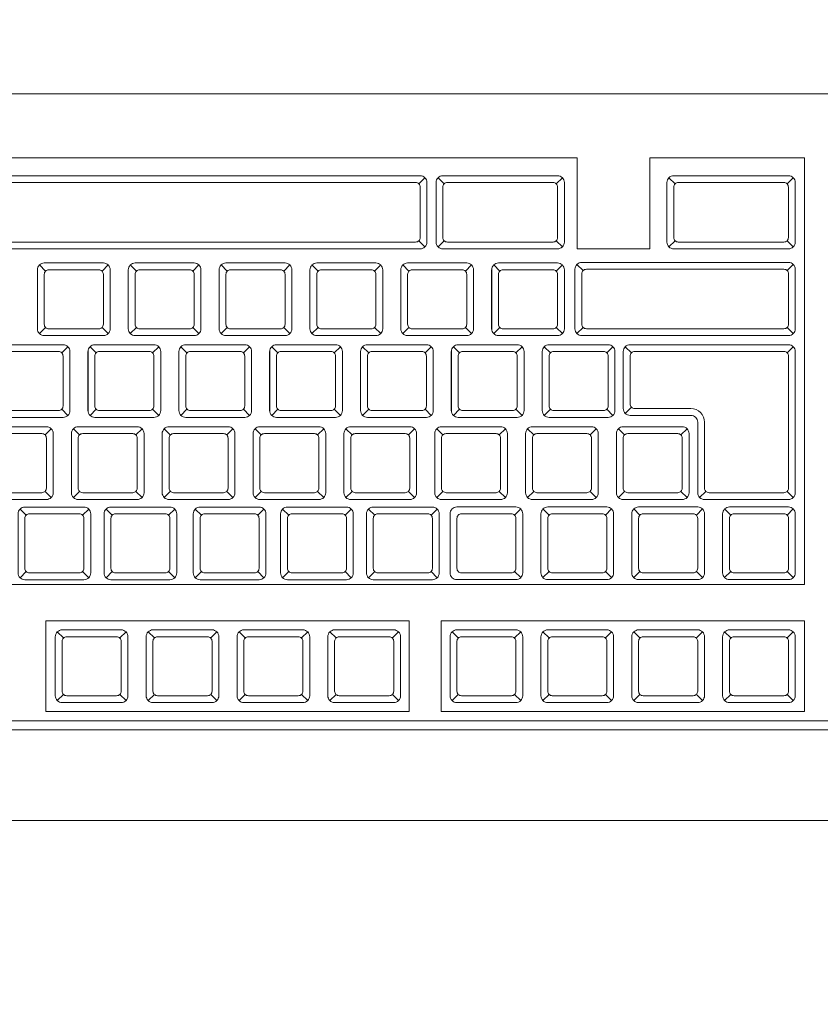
# Model space of a CAD drawing. Header units: millimetres. Extents: x 26866 to 1024070, y -428191 to 408885.
# Tile 100 of 248: x 179192 to 179368, y 388902 to 389119. Entities that reach past the tile are written whole.
import ezdxf

# ---------------------------------------------------------------- set-up
doc = ezdxf.new("R2010")
doc.units = ezdxf.units.MM
doc.header["$LTSCALE"] = 2
doc.layers.add('0_OPIS', color=7, linetype='Continuous', lineweight=13)
doc.layers.add('3DPLAN_A_TABELKA POMIESZCZEŃ', color=7, linetype='Continuous', lineweight=0)
doc.layers.add('3DPLAN_A_KRESKOWANIE 1', color=253, linetype='Continuous')
doc.layers.add('3DPLAN_A_OPIS', color=8, linetype='Continuous')
doc.layers.add('FURNITURE ZD 1 500', color=7, linetype='Continuous', lineweight=13, true_color=0x9fa8a5)
doc.styles.add('ARIAL', font='arial.ttf')

# ---------------------------------------------------------------- blocks, each defined once
blk = doc.blocks.new('kondygnacja -1')
at = {"layer": '3DPLAN_A_KRESKOWANIE 1'}
h = blk.add_hatch(dxfattribs=at)
h.set_pattern_fill('ANSI31', color=256, scale=7.5, style=0)
h.set_pattern_definition([(45, (23044.838, -26883.88), (-16.83798, 16.83798), [])])
h.paths.add_polyline_path([(31677.485, -24430.84), (30214.868, -24430.84), (30214.868, -24470.84), (30429.606, -24470.84), (30429.606, -24477.84), (30447.606, -24477.84), (30447.606, -24818.84), (30476.606, -24818.84), (30476.606, -24470.84), (31012.606, -24470.84), (31012.606, -24478.84), (31079.606, -24478.84), (31079.606, -24470.84), (31638.606, -24470.84), (31638.606, -25036.84), (31079.606, -25036.84), (31079.606, -25028.84), (31012.606, -25028.84), (31012.606, -25036.84), (30611.38, -25036.84), (30611.38, -25072.84), (31023.606, -25072.84), (31034.606, -25082.84), (31034.606, -25330.84), (31023.606, -25340.84), (30831.396, -25340.84, -0.038531), (30832.58, -25356.183), (30832.58, -25371.84), (31079.606, -25371.84), (31079.606, -25072.84), (31638.606, -25072.84), (31638.606, -25943.84), (30832.58, -25943.84), (30832.58, -26009.84), (31677.485, -26009.84)])
h.paths.add_polyline_path([(30682.606, -26009.84), (30832.58, -26009.84), (30832.58, -25943.84), (30760.606, -25943.84), (30760.606, -25454.668), (30735.606, -25464.584), (30735.606, -25943.84), (30682.606, -25943.84)])
h.paths.add_polyline_path([(30679.606, -25371.84), (30735.606, -25371.84), (30735.606, -25464.584), (30760.606, -25454.668), (30760.606, -25371.84), (30832.58, -25371.84), (30832.58, -25356.183, 0.038531), (30831.396, -25340.84), (30679.606, -25340.84)])
h.paths.add_polyline_path([(30355.83, -25371.84), (30425.606, -25371.84), (30425.606, -25379.84), (30463.606, -25379.84), (30463.606, -25424.739), (30471.606, -25424.739), (30471.606, -25395.84), (30533.606, -25395.84), (30533.606, -25371.84), (30576.606, -25371.84), (30576.606, -25341.84), (30472.606, -25341.84), (30472.606, -25326.84), (30427.606, -25326.84), (30427.606, -25341.84), (30355.83, -25341.84)])
h.paths.add_polyline_path([(30456.606, -25936.84), (30425.606, -25936.84), (30425.606, -25945.84), (30380.606, -25945.84), (30380.606, -26009.84), (30512.606, -26009.84), (30512.606, -25943.84), (30466.606, -25943.84), (30466.606, -25712.84), (30456.606, -25712.84)])
h.paths.add_polyline_path([(28888.606, -25941.84), (28888.606, -26009.84), (29013.606, -26009.84), (29013.606, -25941.84)])
h.paths.add_polyline_path([(28591.166, -26009.84), (28591.166, -25944.84), (28547.606, -25944.84), (28547.606, -26009.84)])
h.paths.add_polyline_path([(28624.606, -25870.534), (28654.797, -25870.534), (28654.797, -25924.534), (28624.606, -25924.534), (28624.606, -25944.84), (28591.166, -25944.84), (28591.166, -26009.84), (28713.606, -26009.84), (28713.606, -25941.84), (28672.606, -25941.84), (28672.606, -25932.84), (28657.606, -25932.84), (28657.606, -25716.84), (28624.606, -25716.84)])
h.paths.add_polyline_path([(28372.606, -25944.84), (28328.606, -25944.84), (28328.606, -25907.84), (28282.606, -25907.84), (28282.606, -25944.84), (28248.606, -25944.84), (28248.606, -26009.84), (28372.606, -26009.84)])
h.paths.add_polyline_path([(28092.606, -25563.84), (28054.606, -25563.84), (28054.606, -25383.84), (28067.602, -25383.84), (28067.606, -25375.84), (28340.606, -25375.84), (28340.606, -25341.84), (28070.606, -25341.84), (28070.606, -25332.84), (28030.606, -25332.84), (28030.606, -25395.598), (28048.707, -25395.598), (28048.707, -25449.598), (28030.606, -25449.598), (28030.606, -26009.84), (28073.606, -26009.84), (28073.606, -25944.84), (28054.606, -25944.84), (28054.606, -25668.84), (28092.606, -25668.84)])
h.paths.add_polyline_path([(27949.606, -25495.746), (27949.606, -25507.746), (27983.295, -25507.746), (27983.295, -25521.746), (27949.606, -25521.746), (27949.606, -25531.84), (27999.606, -25531.84), (27999.606, -25934.84), (27982.606, -25934.84), (27982.606, -25942.84), (27947.606, -25942.84), (27947.606, -26009.84), (28026.624, -26009.84), (28026.624, -25449.598), (27999.606, -25449.598), (27999.606, -25463.84), (27949.606, -25463.84), (27949.606, -25481.746), (27983.295, -25481.746), (27983.295, -25495.746)])
h.paths.add_polyline_path([(27982.606, -25361.84), (27952.606, -25361.84), (27952.606, -25332.84), (28026.624, -25332.84), (28026.624, -25395.598), (27999.606, -25395.598), (27999.606, -25377.84), (27982.606, -25377.84)])
h.paths.add_polyline_path([(26818.606, -25892.84), (26781.485, -25892.84), (26781.485, -26009.84), (26894.541, -26009.84), (26894.541, -25942.84), (26830.606, -25942.84), (26830.606, -25930.84), (26818.606, -25930.84)])
h.paths.add_polyline_path([(26894.541, -26009.84), (27115.936, -26009.84), (27115.936, -25942.84), (26894.541, -25942.84)])
h.paths.add_polyline_path([(27115.936, -25942.84), (27115.936, -26009.84), (27466.606, -26009.84), (27466.606, -25942.84), (27427.606, -25942.84), (27427.606, -25933.84), (27384.606, -25933.84), (27384.606, -25942.84)])
h.paths.add_polyline_path([(27641.606, -25942.84), (27641.606, -26009.84), (27802.606, -26009.84), (27802.606, -25942.84)])
h.paths.add_polyline_path([(30621.105, -25040.467), (30688.374, -25040.467), (30688.374, -25072.867), (30621.105, -25072.867)], flags=24)
at = {"layer": 'FURNITURE ZD 1 500', "lineweight": 0}
for p, q in [((26912.13, -25891.16), (26931.43, -25891.16)), ((26931.43, -25893.16), (26931.43, -25891.16)), ((26933.03, -25893.16), (26933.03, -25891.16)), ((26933.03, -25891.16), (26936.43, -25891.16)), ((26936.43, -25900.548), (26936.43, -25891.16)), ((26927.941, -25891.73), (26928.076, -25891.595)), ((26928.499, -25891.73), (26928.364, -25891.595)), ((26930.966, -25891.73), (26931.101, -25891.595)), ((26933.582, -25891.73), (26933.447, -25891.595)), ((26936.048, -25891.73), (26936.184, -25891.595)), ((26927.941, -25892.981), (26928.076, -25893.116)), ((26928.499, -25892.981), (26928.364, -25893.116)), ((26930.966, -25892.981), (26931.101, -25893.116)), ((26933.582, -25892.981), (26933.447, -25893.116)), ((26936.048, -25892.981), (26936.184, -25893.116)), ((26931.43, -25893.16), (26933.03, -25893.16)), ((26919.724, -25893.65), (26919.589, -25893.515)), ((26920.966, -25893.65), (26921.101, -25893.515)), ((26921.724, -25893.65), (26921.589, -25893.515)), ((26922.966, -25893.65), (26923.101, -25893.515)), ((26923.724, -25893.65), (26923.589, -25893.515)), ((26924.966, -25893.65), (26925.101, -25893.515)), ((26925.724, -25893.65), (26925.589, -25893.515)), ((26926.966, -25893.65), (26927.101, -25893.515)), ((26927.724, -25893.65), (26927.589, -25893.515)), ((26928.966, -25893.65), (26929.101, -25893.515)), ((26929.724, -25893.65), (26929.589, -25893.515)), ((26930.966, -25893.65), (26931.101, -25893.515)), ((26931.559, -25893.639), (26931.423, -25893.504)), ((26936.051, -25893.639), (26936.186, -25893.504)), ((26919.543, -25894.928), (26919.543, -25893.619)), ((26921.543, -25894.928), (26921.543, -25893.619)), ((26923.543, -25894.928), (26923.543, -25893.619)), ((26925.543, -25894.928), (26925.543, -25893.619)), ((26927.543, -25894.928), (26927.543, -25893.619)), ((26929.543, -25894.928), (26929.543, -25893.619)), ((26919.724, -25894.891), (26919.589, -25895.027)), ((26920.966, -25894.891), (26921.101, -25895.027)), ((26921.724, -25894.891), (26921.589, -25895.027)), ((26922.966, -25894.891), (26923.101, -25895.027)), ((26923.724, -25894.891), (26923.589, -25895.027)), ((26924.966, -25894.891), (26925.101, -25895.027)), ((26925.724, -25894.891), (26925.589, -25895.027)), ((26926.966, -25894.891), (26927.101, -25895.027)), ((26927.724, -25894.891), (26927.589, -25895.027)), ((26928.966, -25894.891), (26929.101, -25895.027)), ((26929.724, -25894.891), (26929.589, -25895.027)), ((26930.966, -25894.891), (26931.101, -25895.027)), ((26931.559, -25894.89), (26931.423, -25895.025)), ((26936.051, -25894.89), (26936.186, -25895.025)), ((26920.078, -25895.45), (26920.214, -25895.314)), ((26920.655, -25896.728), (26920.655, -25895.419)), ((26920.837, -25895.45), (26920.702, -25895.314)), ((26922.078, -25895.45), (26922.214, -25895.314)), ((26922.655, -25896.728), (26922.655, -25895.419)), ((26922.837, -25895.45), (26922.702, -25895.314)), ((26924.078, -25895.45), (26924.214, -25895.314)), ((26924.655, -25896.728), (26924.655, -25895.419)), ((26924.837, -25895.45), (26924.702, -25895.314)), ((26926.078, -25895.45), (26926.214, -25895.314)), ((26926.655, -25896.728), (26926.655, -25895.419)), ((26926.837, -25895.45), (26926.702, -25895.314)), ((26928.078, -25895.45), (26928.214, -25895.314)), ((26928.655, -25896.728), (26928.655, -25895.419)), ((26928.837, -25895.45), (26928.702, -25895.314)), ((26930.078, -25895.45), (26930.214, -25895.314)), ((26930.655, -25896.728), (26930.655, -25895.419)), ((26930.837, -25895.45), (26930.702, -25895.314)), ((26932.078, -25895.45), (26932.214, -25895.314)), ((26932.485, -25895.314), (26932.62, -25895.45)), ((26936.186, -25895.314), (26936.051, -25895.45)), ((26920.078, -25896.691), (26920.214, -25896.827)), ((26920.837, -25896.691), (26920.702, -25896.827)), ((26922.078, -25896.691), (26922.214, -25896.827)), ((26922.837, -25896.691), (26922.702, -25896.827)), ((26924.078, -25896.691), (26924.214, -25896.827)), ((26924.837, -25896.691), (26924.702, -25896.827)), ((26926.078, -25896.691), (26926.214, -25896.827)), ((26926.837, -25896.691), (26926.702, -25896.827)), ((26928.078, -25896.691), (26928.214, -25896.827)), ((26928.837, -25896.691), (26928.702, -25896.827)), ((26930.078, -25896.691), (26930.214, -25896.827)), ((26930.837, -25896.691), (26930.702, -25896.827)), ((26932.078, -25896.691), (26932.214, -25896.827)), ((26932.485, -25896.783), (26932.62, -25896.647)), ((26919.712, -25897.257), (26919.847, -25897.122)), ((26920.47, -25897.257), (26920.335, -25897.122)), ((26921.712, -25897.257), (26921.847, -25897.122)), ((26922.47, -25897.257), (26922.335, -25897.122)), ((26923.712, -25897.257), (26923.847, -25897.122)), ((26924.47, -25897.257), (26924.335, -25897.122)), ((26925.712, -25897.257), (26925.847, -25897.122)), ((26926.47, -25897.257), (26926.335, -25897.122)), ((26927.712, -25897.257), (26927.847, -25897.122)), ((26928.47, -25897.257), (26928.335, -25897.122)), ((26929.712, -25897.257), (26929.847, -25897.122)), ((26930.47, -25897.257), (26930.335, -25897.122)), ((26931.712, -25897.257), (26931.847, -25897.122)), ((26932.47, -25897.257), (26932.335, -25897.122)), ((26933.712, -25897.257), (26933.847, -25897.122)), ((26919.712, -25898.499), (26919.847, -25898.634)), ((26920.47, -25898.499), (26920.335, -25898.634)), ((26921.712, -25898.499), (26921.847, -25898.634)), ((26922.47, -25898.499), (26922.335, -25898.634)), ((26923.712, -25898.499), (26923.847, -25898.634)), ((26924.47, -25898.499), (26924.335, -25898.634)), ((26925.712, -25898.499), (26925.847, -25898.634)), ((26926.47, -25898.499), (26926.335, -25898.634)), ((26927.712, -25898.499), (26927.847, -25898.634)), ((26928.47, -25898.499), (26928.335, -25898.634)), ((26929.712, -25898.499), (26929.847, -25898.634)), ((26930.47, -25898.499), (26930.335, -25898.634)), ((26931.712, -25898.499), (26931.847, -25898.634)), ((26932.47, -25898.499), (26932.335, -25898.634)), ((26933.712, -25898.499), (26933.847, -25898.634)), ((26934.124, -25898.634), (26934.259, -25898.499)), ((26936.186, -25898.634), (26936.051, -25898.499)), ((26919.297, -25899.024), (26919.162, -25898.888)), ((26920.539, -25899.024), (26920.674, -25898.888)), ((26921.191, -25899.024), (26921.056, -25898.888)), ((26922.433, -25899.024), (26922.568, -25898.888)), ((26923.153, -25899.024), (26923.018, -25898.888)), ((26924.394, -25899.024), (26924.53, -25898.888)), ((26925.077, -25899.024), (26924.942, -25898.888)), ((26926.319, -25899.024), (26926.454, -25898.888)), ((26926.969, -25899.024), (26926.833, -25898.888)), ((26928.21, -25899.024), (26928.345, -25898.888)), ((26930.051, -25899.022), (26930.186, -25898.887)), ((26930.809, -25899.022), (26930.674, -25898.887)), ((26932.051, -25899.022), (26932.186, -25898.887)), ((26932.809, -25899.022), (26932.674, -25898.887)), ((26934.051, -25899.022), (26934.186, -25898.887)), ((26934.809, -25899.022), (26934.674, -25898.887)), ((26936.051, -25899.022), (26936.186, -25898.887)), ((26919.297, -25900.265), (26919.162, -25900.401)), ((26920.539, -25900.265), (26920.674, -25900.401)), ((26921.191, -25900.265), (26921.056, -25900.401)), ((26922.433, -25900.265), (26922.568, -25900.401)), ((26923.153, -25900.265), (26923.018, -25900.401)), ((26924.394, -25900.265), (26924.53, -25900.401)), ((26925.077, -25900.265), (26924.942, -25900.401)), ((26926.319, -25900.265), (26926.454, -25900.401)), ((26926.969, -25900.265), (26926.833, -25900.401)), ((26928.21, -25900.265), (26928.345, -25900.401)), ((26930.051, -25900.264), (26930.186, -25900.399)), ((26930.809, -25900.264), (26930.674, -25900.399)), ((26932.051, -25900.264), (26932.186, -25900.399)), ((26932.809, -25900.264), (26932.674, -25900.399)), ((26934.051, -25900.264), (26934.186, -25900.399)), ((26934.809, -25900.264), (26934.674, -25900.399)), ((26936.051, -25900.264), (26936.186, -25900.399)), ((26936.43, -25900.548), (26907.53, -25900.548)), ((26920.118, -25901.727), (26919.982, -25901.592)), ((26921.359, -25901.727), (26921.495, -25901.592)), ((26922.118, -25901.727), (26921.982, -25901.592)), ((26923.359, -25901.727), (26923.495, -25901.592)), ((26924.118, -25901.727), (26923.982, -25901.592)), ((26925.359, -25901.727), (26925.495, -25901.592)), ((26926.118, -25901.727), (26925.982, -25901.592)), ((26927.359, -25901.727), (26927.495, -25901.592)), ((26928.809, -25901.727), (26928.674, -25901.592)), ((26930.051, -25901.727), (26930.186, -25901.592)), ((26930.809, -25901.727), (26930.674, -25901.592)), ((26932.051, -25901.727), (26932.186, -25901.592)), ((26932.809, -25901.727), (26932.674, -25901.592)), ((26934.051, -25901.727), (26934.186, -25901.592)), ((26934.809, -25901.727), (26934.674, -25901.592)), ((26936.051, -25901.727), (26936.186, -25901.592)), ((26920.118, -25902.969), (26919.982, -25903.104)), ((26921.359, -25902.969), (26921.495, -25903.104)), ((26922.118, -25902.969), (26921.982, -25903.104)), ((26923.359, -25902.969), (26923.495, -25903.104)), ((26924.118, -25902.969), (26923.982, -25903.104)), ((26925.359, -25902.969), (26925.495, -25903.104)), ((26926.118, -25902.969), (26925.982, -25903.104)), ((26927.359, -25902.969), (26927.495, -25903.104)), ((26928.809, -25902.969), (26928.674, -25903.104)), ((26930.051, -25902.969), (26930.186, -25903.104)), ((26930.809, -25902.969), (26930.674, -25903.104)), ((26932.051, -25902.969), (26932.186, -25903.104)), ((26932.809, -25902.969), (26932.674, -25903.104)), ((26934.051, -25902.969), (26934.186, -25903.104)), ((26934.809, -25902.969), (26934.674, -25903.104)), ((26936.051, -25902.969), (26936.186, -25903.104))]:
    blk.add_line(p, q, dxfattribs=at)
for points in [[(26906.53, -25905.548), (26906.53, -25889.948, -0.414214), (26906.73, -25889.748), (26952.33, -25889.748, -0.414214), (26952.53, -25889.948), (26952.53, -25905.548, -0.414214), (26952.33, -25905.748), (26906.73, -25905.748, -0.414214)], [(26928.12, -25891.701), (26928.12, -25893.01, -0.414214), (26927.97, -25893.16), (26915.591, -25893.16, -0.414214), (26915.441, -25893.01), (26915.441, -25891.701, -0.414214), (26915.591, -25891.551), (26927.97, -25891.551, -0.414214)], [(26928.47, -25893.16), (26930.995, -25893.16, 0.414214), (26931.145, -25893.01), (26931.145, -25891.701, 0.414214), (26930.995, -25891.551), (26928.47, -25891.551, 0.414214), (26928.32, -25891.701), (26928.32, -25893.01, 0.414214)], [(26933.553, -25893.16), (26936.078, -25893.16, 0.414214), (26936.228, -25893.01), (26936.228, -25891.701, 0.414214), (26936.078, -25891.551), (26933.553, -25891.551, 0.414214), (26933.403, -25891.701), (26933.403, -25893.01, 0.414214)], [(26915.591, -25891.801), (26915.591, -25892.91, 0.414214), (26915.691, -25893.01), (26927.87, -25893.01, 0.414214), (26927.97, -25892.91), (26927.97, -25891.801, 0.414214), (26927.87, -25891.701), (26915.691, -25891.701, 0.414214)], [(26930.995, -25892.91), (26930.995, -25891.801, 0.414214), (26930.895, -25891.701), (26928.57, -25891.701, 0.414214), (26928.47, -25891.801), (26928.47, -25892.91, 0.414214), (26928.57, -25893.01), (26930.895, -25893.01, 0.414214)], [(26936.078, -25892.91), (26936.078, -25891.801, 0.414214), (26935.978, -25891.701), (26933.653, -25891.701, 0.414214), (26933.553, -25891.801), (26933.553, -25892.91, 0.414214), (26933.653, -25893.01), (26935.978, -25893.01, 0.414214)], [(26921.145, -25894.921, -0.414214), (26920.995, -25895.071), (26919.695, -25895.071, -0.414214), (26919.545, -25894.921), (26919.545, -25893.621, -0.414214), (26919.695, -25893.471), (26920.995, -25893.471, -0.414214), (26921.145, -25893.621)], [(26923.145, -25894.921, -0.414214), (26922.995, -25895.071), (26921.695, -25895.071, -0.414214), (26921.545, -25894.921), (26921.545, -25893.621, -0.414214), (26921.695, -25893.471), (26922.995, -25893.471, -0.414214), (26923.145, -25893.621)], [(26925.145, -25894.921, -0.414214), (26924.995, -25895.071), (26923.695, -25895.071, -0.414214), (26923.545, -25894.921), (26923.545, -25893.621, -0.414214), (26923.695, -25893.471), (26924.995, -25893.471, -0.414214), (26925.145, -25893.621)], [(26927.145, -25894.921, -0.414214), (26926.995, -25895.071), (26925.695, -25895.071, -0.414214), (26925.545, -25894.921), (26925.545, -25893.621, -0.414214), (26925.695, -25893.471), (26926.995, -25893.471, -0.414214), (26927.145, -25893.621)], [(26929.145, -25894.921, -0.414214), (26928.995, -25895.071), (26927.695, -25895.071, -0.414214), (26927.545, -25894.921), (26927.545, -25893.621, -0.414214), (26927.695, -25893.471), (26928.995, -25893.471, -0.414214), (26929.145, -25893.621)], [(26931.145, -25894.921, -0.414214), (26930.995, -25895.071), (26929.695, -25895.071, -0.414214), (26929.545, -25894.921), (26929.545, -25893.621, -0.414214), (26929.695, -25893.471), (26930.995, -25893.471, -0.414214), (26931.145, -25893.621)], [(26931.379, -25894.919, 0.414214), (26931.529, -25895.069), (26936.08, -25895.069, 0.414214), (26936.23, -25894.919), (26936.23, -25893.61, 0.414214), (26936.08, -25893.46), (26931.529, -25893.46, 0.414214), (26931.379, -25893.61)], [(26920.895, -25894.921), (26919.795, -25894.921, -0.414214), (26919.695, -25894.821), (26919.695, -25893.721, -0.414214), (26919.795, -25893.621), (26920.895, -25893.621, -0.414214), (26920.995, -25893.721), (26920.995, -25894.821, -0.414214)], [(26922.895, -25894.921), (26921.795, -25894.921, -0.414214), (26921.695, -25894.821), (26921.695, -25893.721, -0.414214), (26921.795, -25893.621), (26922.895, -25893.621, -0.414214), (26922.995, -25893.721), (26922.995, -25894.821, -0.414214)], [(26924.895, -25894.921), (26923.795, -25894.921, -0.414214), (26923.695, -25894.821), (26923.695, -25893.721, -0.414214), (26923.795, -25893.621), (26924.895, -25893.621, -0.414214), (26924.995, -25893.721), (26924.995, -25894.821, -0.414214)], [(26926.895, -25894.921), (26925.795, -25894.921, -0.414214), (26925.695, -25894.821), (26925.695, -25893.721, -0.414214), (26925.795, -25893.621), (26926.895, -25893.621, -0.414214), (26926.995, -25893.721), (26926.995, -25894.821, -0.414214)], [(26928.895, -25894.921), (26927.795, -25894.921, -0.414214), (26927.695, -25894.821), (26927.695, -25893.721, -0.414214), (26927.795, -25893.621), (26928.895, -25893.621, -0.414214), (26928.995, -25893.721), (26928.995, -25894.821, -0.414214)], [(26930.895, -25894.921), (26929.795, -25894.921, -0.414214), (26929.695, -25894.821), (26929.695, -25893.721, -0.414214), (26929.795, -25893.621), (26930.895, -25893.621, -0.414214), (26930.995, -25893.721), (26930.995, -25894.821, -0.414214)], [(26931.529, -25894.819), (26931.529, -25893.71, -0.414214), (26931.629, -25893.61), (26935.98, -25893.61, -0.414214), (26936.08, -25893.71), (26936.08, -25894.819, -0.414214), (26935.98, -25894.919), (26931.629, -25894.919, -0.414214)], [(26920.258, -25896.721, -0.414214), (26920.108, -25896.871), (26918.808, -25896.871, -0.414214), (26918.658, -25896.721), (26918.658, -25895.421, -0.414214), (26918.808, -25895.271), (26920.108, -25895.271, -0.414214), (26920.258, -25895.421)], [(26920.008, -25896.721), (26918.908, -25896.721, -0.414214), (26918.808, -25896.621), (26918.808, -25895.521, -0.414214), (26918.908, -25895.421), (26920.008, -25895.421, -0.414214), (26920.108, -25895.521), (26920.108, -25896.621, -0.414214)], [(26922.258, -25896.721, -0.414214), (26922.108, -25896.871), (26920.808, -25896.871, -0.414214), (26920.658, -25896.721), (26920.658, -25895.421, -0.414214), (26920.808, -25895.271), (26922.108, -25895.271, -0.414214), (26922.258, -25895.421)], [(26922.008, -25896.721), (26920.908, -25896.721, -0.414214), (26920.808, -25896.621), (26920.808, -25895.521, -0.414214), (26920.908, -25895.421), (26922.008, -25895.421, -0.414214), (26922.108, -25895.521), (26922.108, -25896.621, -0.414214)], [(26924.258, -25896.721, -0.414214), (26924.108, -25896.871), (26922.808, -25896.871, -0.414214), (26922.658, -25896.721), (26922.658, -25895.421, -0.414214), (26922.808, -25895.271), (26924.108, -25895.271, -0.414214), (26924.258, -25895.421)], [(26924.008, -25896.721), (26922.908, -25896.721, -0.414214), (26922.808, -25896.621), (26922.808, -25895.521, -0.414214), (26922.908, -25895.421), (26924.008, -25895.421, -0.414214), (26924.108, -25895.521), (26924.108, -25896.621, -0.414214)], [(26926.258, -25896.721, -0.414214), (26926.108, -25896.871), (26924.808, -25896.871, -0.414214), (26924.658, -25896.721), (26924.658, -25895.421, -0.414214), (26924.808, -25895.271), (26926.108, -25895.271, -0.414214), (26926.258, -25895.421)], [(26926.008, -25896.721), (26924.908, -25896.721, -0.414214), (26924.808, -25896.621), (26924.808, -25895.521, -0.414214), (26924.908, -25895.421), (26926.008, -25895.421, -0.414214), (26926.108, -25895.521), (26926.108, -25896.621, -0.414214)], [(26928.258, -25896.721, -0.414214), (26928.108, -25896.871), (26926.808, -25896.871, -0.414214), (26926.658, -25896.721), (26926.658, -25895.421, -0.414214), (26926.808, -25895.271), (26928.108, -25895.271, -0.414214), (26928.258, -25895.421)], [(26928.008, -25896.721), (26926.908, -25896.721, -0.414214), (26926.808, -25896.621), (26926.808, -25895.521, -0.414214), (26926.908, -25895.421), (26928.008, -25895.421, -0.414214), (26928.108, -25895.521), (26928.108, -25896.621, -0.414214)], [(26930.258, -25896.721, -0.414214), (26930.108, -25896.871), (26928.808, -25896.871, -0.414214), (26928.658, -25896.721), (26928.658, -25895.421, -0.414214), (26928.808, -25895.271), (26930.108, -25895.271, -0.414214), (26930.258, -25895.421)], [(26930.008, -25896.721), (26928.908, -25896.721, -0.414214), (26928.808, -25896.621), (26928.808, -25895.521, -0.414214), (26928.908, -25895.421), (26930.008, -25895.421, -0.414214), (26930.108, -25895.521), (26930.108, -25896.621, -0.414214)], [(26932.258, -25896.721, -0.414214), (26932.108, -25896.871), (26930.808, -25896.871, -0.414214), (26930.658, -25896.721), (26930.658, -25895.421, -0.414214), (26930.808, -25895.271), (26932.108, -25895.271, -0.414214), (26932.258, -25895.421)], [(26932.008, -25896.721), (26930.908, -25896.721, -0.414214), (26930.808, -25896.621), (26930.808, -25895.521, -0.414214), (26930.908, -25895.421), (26932.008, -25895.421, -0.414214), (26932.108, -25895.521), (26932.108, -25896.621, -0.414214)], [(26932.591, -25895.271), (26936.08, -25895.271, -0.414214), (26936.23, -25895.421), (26936.23, -25898.528, -0.414214), (26936.08, -25898.678), (26934.23, -25898.678, -0.414214), (26934.08, -25898.528), (26934.08, -25896.977, 0.414214), (26933.93, -25896.827), (26932.591, -25896.827, -0.414214), (26932.441, -25896.677), (26932.441, -25895.421, -0.414214)], [(26932.691, -25895.421), (26935.98, -25895.421, -0.414214), (26936.08, -25895.521), (26936.08, -25898.428, -0.414214), (26935.98, -25898.528), (26934.33, -25898.528, -0.414214), (26934.23, -25898.428), (26934.23, -25896.977, 0.414214), (26933.93, -25896.677), (26932.691, -25896.677, -0.414214), (26932.591, -25896.577), (26932.591, -25895.521, -0.414214)], [(26919.891, -25898.528, -0.414214), (26919.741, -25898.678), (26918.441, -25898.678, -0.414214), (26918.291, -25898.528), (26918.291, -25897.228, -0.414214), (26918.441, -25897.078), (26919.741, -25897.078, -0.414214), (26919.891, -25897.228)], [(26921.891, -25898.528, -0.414214), (26921.741, -25898.678), (26920.441, -25898.678, -0.414214), (26920.291, -25898.528), (26920.291, -25897.228, -0.414214), (26920.441, -25897.078), (26921.741, -25897.078, -0.414214), (26921.891, -25897.228)], [(26923.891, -25898.528, -0.414214), (26923.741, -25898.678), (26922.441, -25898.678, -0.414214), (26922.291, -25898.528), (26922.291, -25897.228, -0.414214), (26922.441, -25897.078), (26923.741, -25897.078, -0.414214), (26923.891, -25897.228)], [(26925.891, -25898.528, -0.414214), (26925.741, -25898.678), (26924.441, -25898.678, -0.414214), (26924.291, -25898.528), (26924.291, -25897.228, -0.414214), (26924.441, -25897.078), (26925.741, -25897.078, -0.414214), (26925.891, -25897.228)], [(26927.891, -25898.528, -0.414214), (26927.741, -25898.678), (26926.441, -25898.678, -0.414214), (26926.291, -25898.528), (26926.291, -25897.228, -0.414214), (26926.441, -25897.078), (26927.741, -25897.078, -0.414214), (26927.891, -25897.228)], [(26929.891, -25898.528, -0.414214), (26929.741, -25898.678), (26928.441, -25898.678, -0.414214), (26928.291, -25898.528), (26928.291, -25897.228, -0.414214), (26928.441, -25897.078), (26929.741, -25897.078, -0.414214), (26929.891, -25897.228)], [(26931.891, -25898.528, -0.414214), (26931.741, -25898.678), (26930.441, -25898.678, -0.414214), (26930.291, -25898.528), (26930.291, -25897.228, -0.414214), (26930.441, -25897.078), (26931.741, -25897.078, -0.414214), (26931.891, -25897.228)], [(26933.891, -25898.528, -0.414214), (26933.741, -25898.678), (26932.441, -25898.678, -0.414214), (26932.291, -25898.528), (26932.291, -25897.228, -0.414214), (26932.441, -25897.078), (26933.741, -25897.078, -0.414214), (26933.891, -25897.228)], [(26919.641, -25898.528), (26918.541, -25898.528, -0.414214), (26918.441, -25898.428), (26918.441, -25897.328, -0.414214), (26918.541, -25897.228), (26919.641, -25897.228, -0.414214), (26919.741, -25897.328), (26919.741, -25898.428, -0.414214)], [(26921.641, -25898.528), (26920.541, -25898.528, -0.414214), (26920.441, -25898.428), (26920.441, -25897.328, -0.414214), (26920.541, -25897.228), (26921.641, -25897.228, -0.414214), (26921.741, -25897.328), (26921.741, -25898.428, -0.414214)], [(26923.641, -25898.528), (26922.541, -25898.528, -0.414214), (26922.441, -25898.428), (26922.441, -25897.328, -0.414214), (26922.541, -25897.228), (26923.641, -25897.228, -0.414214), (26923.741, -25897.328), (26923.741, -25898.428, -0.414214)], [(26925.641, -25898.528), (26924.541, -25898.528, -0.414214), (26924.441, -25898.428), (26924.441, -25897.328, -0.414214), (26924.541, -25897.228), (26925.641, -25897.228, -0.414214), (26925.741, -25897.328), (26925.741, -25898.428, -0.414214)], [(26927.641, -25898.528), (26926.541, -25898.528, -0.414214), (26926.441, -25898.428), (26926.441, -25897.328, -0.414214), (26926.541, -25897.228), (26927.641, -25897.228, -0.414214), (26927.741, -25897.328), (26927.741, -25898.428, -0.414214)], [(26929.641, -25898.528), (26928.541, -25898.528, -0.414214), (26928.441, -25898.428), (26928.441, -25897.328, -0.414214), (26928.541, -25897.228), (26929.641, -25897.228, -0.414214), (26929.741, -25897.328), (26929.741, -25898.428, -0.414214)], [(26931.641, -25898.528), (26930.541, -25898.528, -0.414214), (26930.441, -25898.428), (26930.441, -25897.328, -0.414214), (26930.541, -25897.228), (26931.641, -25897.228, -0.414214), (26931.741, -25897.328), (26931.741, -25898.428, -0.414214)], [(26933.641, -25898.528), (26932.541, -25898.528, -0.414214), (26932.441, -25898.428), (26932.441, -25897.328, -0.414214), (26932.541, -25897.228), (26933.641, -25897.228, -0.414214), (26933.741, -25897.328), (26933.741, -25898.428, -0.414214)], [(26920.718, -25900.294, -0.414214), (26920.568, -25900.444), (26919.268, -25900.444, -0.414214), (26919.118, -25900.294), (26919.118, -25898.994, -0.414214), (26919.268, -25898.844), (26920.568, -25898.844, -0.414214), (26920.718, -25898.994)], [(26922.612, -25900.294, -0.414214), (26922.462, -25900.444), (26921.162, -25900.444, -0.414214), (26921.012, -25900.294), (26921.012, -25898.994, -0.414214), (26921.162, -25898.844), (26922.462, -25898.844, -0.414214), (26922.612, -25898.994)], [(26924.574, -25900.294, -0.414214), (26924.424, -25900.444), (26923.124, -25900.444, -0.414214), (26922.974, -25900.294), (26922.974, -25898.994, -0.414214), (26923.124, -25898.844), (26924.424, -25898.844, -0.414214), (26924.574, -25898.994)], [(26926.498, -25900.294, -0.414214), (26926.348, -25900.444), (26925.048, -25900.444, -0.414214), (26924.898, -25900.294), (26924.898, -25898.994, -0.414214), (26925.048, -25898.844), (26926.348, -25898.844, -0.414214), (26926.498, -25898.994)], [(26928.389, -25900.294, -0.414214), (26928.239, -25900.444), (26926.939, -25900.444, -0.414214), (26926.789, -25900.294), (26926.789, -25898.994, -0.414214), (26926.939, -25898.844), (26928.239, -25898.844, -0.414214), (26928.389, -25898.994)], [(26930.23, -25900.293, -0.414214), (26930.08, -25900.443), (26928.78, -25900.443, -0.414214), (26928.63, -25900.293), (26928.63, -25898.993, -0.414214), (26928.78, -25898.843), (26930.08, -25898.843, -0.414214), (26930.23, -25898.993)], [(26932.23, -25900.293, -0.414214), (26932.08, -25900.443), (26930.78, -25900.443, -0.414214), (26930.63, -25900.293), (26930.63, -25898.993, -0.414214), (26930.78, -25898.843), (26932.08, -25898.843, -0.414214), (26932.23, -25898.993)], [(26934.23, -25900.293, -0.414214), (26934.08, -25900.443), (26932.78, -25900.443, -0.414214), (26932.63, -25900.293), (26932.63, -25898.993, -0.414214), (26932.78, -25898.843), (26934.08, -25898.843, -0.414214), (26934.23, -25898.993)], [(26936.23, -25900.293, -0.414214), (26936.08, -25900.443), (26934.78, -25900.443, -0.414214), (26934.63, -25900.293), (26934.63, -25898.993, -0.414214), (26934.78, -25898.843), (26936.08, -25898.843, -0.414214), (26936.23, -25898.993)], [(26920.468, -25900.294), (26919.368, -25900.294, -0.414214), (26919.268, -25900.194), (26919.268, -25899.094, -0.414214), (26919.368, -25898.994), (26920.468, -25898.994, -0.414214), (26920.568, -25899.094), (26920.568, -25900.194, -0.414214)], [(26922.362, -25900.294), (26921.262, -25900.294, -0.414214), (26921.162, -25900.194), (26921.162, -25899.094, -0.414214), (26921.262, -25898.994), (26922.362, -25898.994, -0.414214), (26922.462, -25899.094), (26922.462, -25900.194, -0.414214)], [(26924.324, -25900.294), (26923.224, -25900.294, -0.414214), (26923.124, -25900.194), (26923.124, -25899.094, -0.414214), (26923.224, -25898.994), (26924.324, -25898.994, -0.414214), (26924.424, -25899.094), (26924.424, -25900.194, -0.414214)], [(26926.248, -25900.294), (26925.148, -25900.294, -0.414214), (26925.048, -25900.194), (26925.048, -25899.094, -0.414214), (26925.148, -25898.994), (26926.248, -25898.994, -0.414214), (26926.348, -25899.094), (26926.348, -25900.194, -0.414214)], [(26928.139, -25900.294), (26927.039, -25900.294, -0.414214), (26926.939, -25900.194), (26926.939, -25899.094, -0.414214), (26927.039, -25898.994), (26928.139, -25898.994, -0.414214), (26928.239, -25899.094), (26928.239, -25900.194, -0.414214)], [(26929.98, -25900.293), (26928.88, -25900.293, -0.414214), (26928.78, -25900.193), (26928.78, -25899.093, -0.414214), (26928.88, -25898.993), (26929.98, -25898.993, -0.414214), (26930.08, -25899.093), (26930.08, -25900.193, -0.414214)], [(26931.98, -25900.293), (26930.88, -25900.293, -0.414214), (26930.78, -25900.193), (26930.78, -25899.093, -0.414214), (26930.88, -25898.993), (26931.98, -25898.993, -0.414214), (26932.08, -25899.093), (26932.08, -25900.193, -0.414214)], [(26933.98, -25900.293), (26932.88, -25900.293, -0.414214), (26932.78, -25900.193), (26932.78, -25899.093, -0.414214), (26932.88, -25898.993), (26933.98, -25898.993, -0.414214), (26934.08, -25899.093), (26934.08, -25900.193, -0.414214)], [(26935.98, -25900.293), (26934.88, -25900.293, -0.414214), (26934.78, -25900.193), (26934.78, -25899.093, -0.414214), (26934.88, -25898.993), (26935.98, -25898.993, -0.414214), (26936.08, -25899.093), (26936.08, -25900.193, -0.414214)], [(26921.538, -25902.998, -0.414214), (26921.388, -25903.148), (26920.088, -25903.148, -0.414214), (26919.938, -25902.998), (26919.938, -25901.698, -0.414214), (26920.088, -25901.548), (26921.388, -25901.548, -0.414214), (26921.538, -25901.698)], [(26921.288, -25902.998), (26920.188, -25902.998, -0.414214), (26920.088, -25902.898), (26920.088, -25901.798, -0.414214), (26920.188, -25901.698), (26921.288, -25901.698, -0.414214), (26921.388, -25901.798), (26921.388, -25902.898, -0.414214)], [(26923.538, -25902.998, -0.414214), (26923.388, -25903.148), (26922.088, -25903.148, -0.414214), (26921.938, -25902.998), (26921.938, -25901.698, -0.414214), (26922.088, -25901.548), (26923.388, -25901.548, -0.414214), (26923.538, -25901.698)], [(26923.288, -25902.998), (26922.188, -25902.998, -0.414214), (26922.088, -25902.898), (26922.088, -25901.798, -0.414214), (26922.188, -25901.698), (26923.288, -25901.698, -0.414214), (26923.388, -25901.798), (26923.388, -25902.898, -0.414214)], [(26925.538, -25902.998, -0.414214), (26925.388, -25903.148), (26924.088, -25903.148, -0.414214), (26923.938, -25902.998), (26923.938, -25901.698, -0.414214), (26924.088, -25901.548), (26925.388, -25901.548, -0.414214), (26925.538, -25901.698)], [(26925.288, -25902.998), (26924.188, -25902.998, -0.414214), (26924.088, -25902.898), (26924.088, -25901.798, -0.414214), (26924.188, -25901.698), (26925.288, -25901.698, -0.414214), (26925.388, -25901.798), (26925.388, -25902.898, -0.414214)], [(26927.538, -25902.998, -0.414214), (26927.388, -25903.148), (26926.088, -25903.148, -0.414214), (26925.938, -25902.998), (26925.938, -25901.698, -0.414214), (26926.088, -25901.548), (26927.388, -25901.548, -0.414214), (26927.538, -25901.698)], [(26927.288, -25902.998), (26926.188, -25902.998, -0.414214), (26926.088, -25902.898), (26926.088, -25901.798, -0.414214), (26926.188, -25901.698), (26927.288, -25901.698, -0.414214), (26927.388, -25901.798), (26927.388, -25902.898, -0.414214)], [(26930.23, -25902.998, -0.414214), (26930.08, -25903.148), (26928.78, -25903.148, -0.414214), (26928.63, -25902.998), (26928.63, -25901.698, -0.414214), (26928.78, -25901.548), (26930.08, -25901.548, -0.414214), (26930.23, -25901.698)], [(26929.98, -25902.998), (26928.88, -25902.998, -0.414214), (26928.78, -25902.898), (26928.78, -25901.798, -0.414214), (26928.88, -25901.698), (26929.98, -25901.698, -0.414214), (26930.08, -25901.798), (26930.08, -25902.898, -0.414214)], [(26932.23, -25902.998, -0.414214), (26932.08, -25903.148), (26930.78, -25903.148, -0.414214), (26930.63, -25902.998), (26930.63, -25901.698, -0.414214), (26930.78, -25901.548), (26932.08, -25901.548, -0.414214), (26932.23, -25901.698)], [(26931.98, -25902.998), (26930.88, -25902.998, -0.414214), (26930.78, -25902.898), (26930.78, -25901.798, -0.414214), (26930.88, -25901.698), (26931.98, -25901.698, -0.414214), (26932.08, -25901.798), (26932.08, -25902.898, -0.414214)], [(26934.23, -25902.998, -0.414214), (26934.08, -25903.148), (26932.78, -25903.148, -0.414214), (26932.63, -25902.998), (26932.63, -25901.698, -0.414214), (26932.78, -25901.548), (26934.08, -25901.548, -0.414214), (26934.23, -25901.698)], [(26933.98, -25902.998), (26932.88, -25902.998, -0.414214), (26932.78, -25902.898), (26932.78, -25901.798, -0.414214), (26932.88, -25901.698), (26933.98, -25901.698, -0.414214), (26934.08, -25901.798), (26934.08, -25902.898, -0.414214)], [(26936.23, -25902.998, -0.414214), (26936.08, -25903.148), (26934.78, -25903.148, -0.414214), (26934.63, -25902.998), (26934.63, -25901.698, -0.414214), (26934.78, -25901.548), (26936.08, -25901.548, -0.414214), (26936.23, -25901.698)], [(26935.98, -25902.998), (26934.88, -25902.998, -0.414214), (26934.78, -25902.898), (26934.78, -25901.798, -0.414214), (26934.88, -25901.698), (26935.98, -25901.698, -0.414214), (26936.08, -25901.798), (26936.08, -25902.898, -0.414214)]]:
    blk.add_lwpolyline(points, format="xyb", close=True, dxfattribs=at)
for points in [[(26927.73, -25903.348), (26919.73, -25903.348), (26919.73, -25901.348), (26927.73, -25901.348)], [(26936.43, -25903.348), (26928.43, -25903.348), (26928.43, -25901.348), (26936.43, -25901.348)], [(26907.53, -25903.548), (26943.13, -25903.548), (26943.13, -25903.748), (26907.53, -25903.748)]]:
    blk.add_lwpolyline(points, close=True, dxfattribs=at)
at = {"layer": '3DPLAN_A_OPIS', "color": 1, "lineweight": 30, "style": 'ARIAL'}
for tag, p in [('PRZESUNIĘCIE_WEJŚCIA', (27655.165, -24535.333)), ('WYŁĄCZONE', (27007.179, -24723.982)), ('Z_OPRACOWANIA', (26996.84, -24746.417)), ('WYŁĄCZONE', (30803.053, -24760.867)), ('Z_OPRACOWANIA', (30792.713, -24783.301)), ('WYŁĄCZONE', (28894.898, -24826.593)), ('Z_OPRACOWANIA', (28884.559, -24849.027)), ('POWIĘKSZENIE_WEJŚCIA', (28313.679, -25144.412)), ('POWIĘKSZENIE_WEJŚCIA', (29600.622, -25191.363)), ('POWIĘKSZENIE_WEJŚCIA', (28011.449, -25235.417)), ('WYŁĄCZONE', (29754.423, -25678.169)), ('Z_OPRACOWANIA', (29744.084, -25700.603)), ('WYJŚCIE_EWAKUACYJNE', (27763.791, -26106.068))]:
    blk.add_attdef(tag, p, '', height=12, dxfattribs=at)
at = {"layer": '3DPLAN_A_OPIS', "color": 0, "lineweight": 30, "style": 'ARIAL'}
for tag, p in [('UGUL_1', (29350.296, -24586.012)), ('UGUL_2', (29622.921, -24586.012)), ('UGUL_3', (29833.15, -24586.012))]:
    blk.add_attdef(tag, p, '', height=12, dxfattribs=at)
at = {"layer": '3DPLAN_A_TABELKA POMIESZCZEŃ', "ltscale": 0.5, "style": 'ARIAL'}
for tag, p in [('KURTYNA', (27861.913, -26064.849)), ('POWIETRZNA', (27861.913, -26084.562))]:
    blk.add_attdef(tag, p, '', height=12, dxfattribs=at)

msp = doc.modelspace()

# ---------------------------------------------------------------- block references
at = {"layer": '0_OPIS', "xscale": 10, "yscale": 10, "zscale": 10}
msp.add_blockref('kondygnacja -1', (-90000, 648000), dxfattribs=at)

doc.saveas('drawing.dxf')
